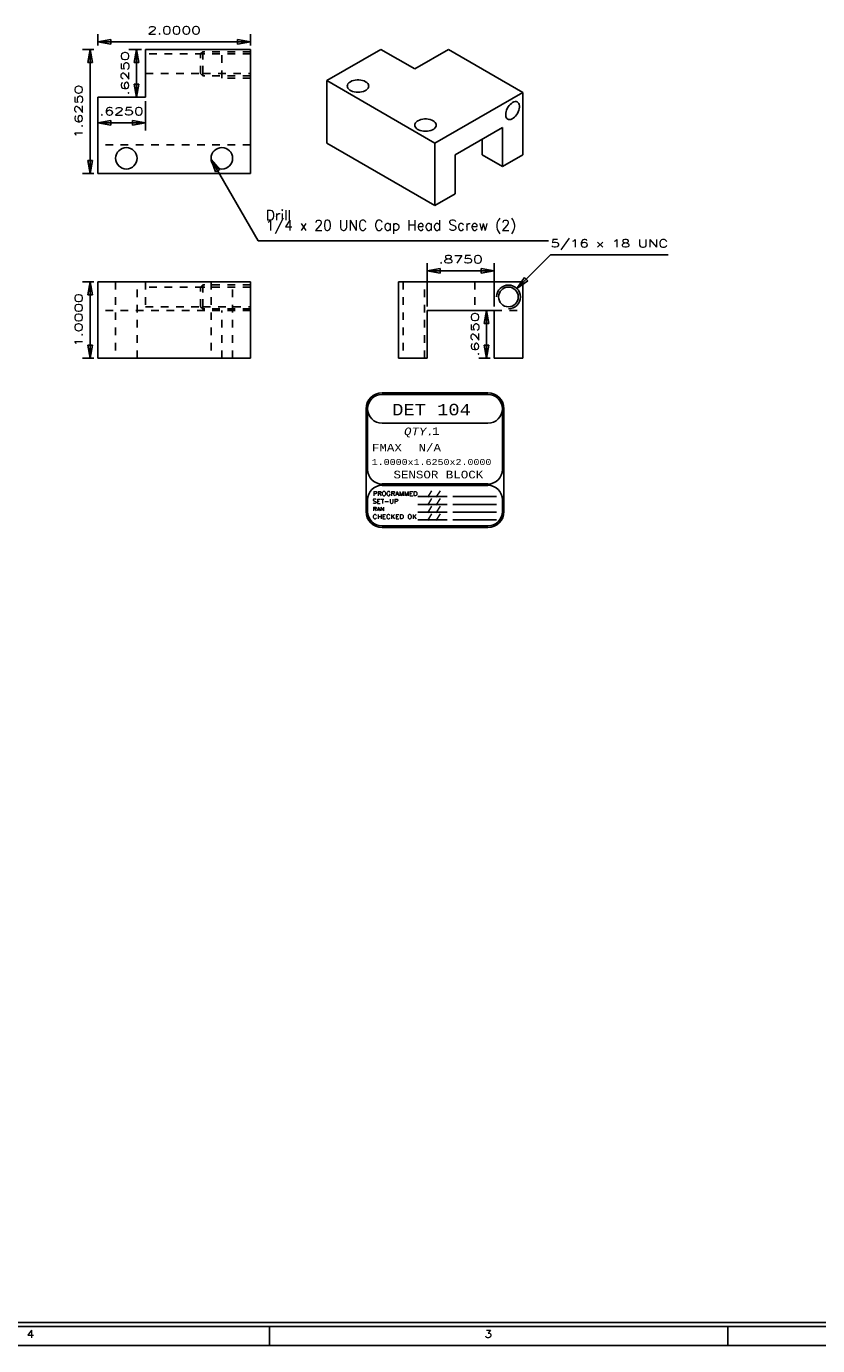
# Model space of a CAD drawing. Header units: inches. Extents: x 3 to 351, y 4 to 271.
# Tile 41 of 256: x 77 to 87, y 55 to 72. Entities that reach past the tile are written whole.
import ezdxf
from ezdxf.enums import TextEntityAlignment as Align

# ---------------------------------------------------------------- set-up
doc = ezdxf.new("R2010")
doc.units = ezdxf.units.IN
doc.header["$LTSCALE"] = 0.5
doc.header["$MEASUREMENT"] = 0
doc.linetypes.add('HIDDEN', pattern=[0.225, 0.15, -0.075])
for name, color, linetype in [('DSS', 7, 'Continuous'), ('MFB', 7, 'Continuous'), ('PLOTVIEW1', 7, 'Continuous')]:
    doc.layers.add(name, color=color, linetype=linetype)
doc.styles.add('VERO0-Simplex', font='simplex_.ttf')
doc.styles.add('VERO10-Courier New', font='couri.ttf')
doc.styles.add('VERO2-Courier New', font='cour.ttf')
doc.styles.add('VERO3-RomanS', font='romans__.ttf')
doc.styles.add('VERO5-RomanD', font='romand__.ttf')

# ---------------------------------------------------------------- blocks, each defined once
blk = doc.blocks.new('ArrowheadClosed')
at = {"color": 0}
for p, q in [((0, 0), (-1, 0.18)), ((-1, 0.18), (-1, -0.18)), ((-1, -0.18), (0, 0))]:
    blk.add_line(p, q, dxfattribs=at)

msp = doc.modelspace()

# ---------------------------------------------------------------- linework, layer by layer
at = {"layer": 'DSS', "color": 56, "linetype": 'Continuous'}
for p, q in [((77.504, 71.662), (77.504, 71.812)), ((77.504, 71.712), (79.504, 71.712)), ((79.504, 71.662), (79.504, 71.812)), ((77.454, 71.612), (77.304, 71.612)), ((77.404, 69.987), (77.404, 71.612)), ((77.454, 69.987), (77.304, 69.987)), ((77.454, 68.571), (77.304, 68.571)), ((77.404, 67.571), (77.404, 68.571)), ((77.454, 67.571), (77.304, 67.571))]:
    msp.add_line(p, q, dxfattribs=at)
at = {"layer": 'DSS', "color": 9, "linetype": 'Continuous'}
for p, q in [((79.504, 71.612), (78.129, 71.612)), ((78.129, 71.612), (78.129, 70.987)), ((79.504, 69.987), (79.504, 71.612)), ((81.211, 71.612), (80.504, 71.204)), ((81.653, 71.357), (81.211, 71.612)), ((82.095, 71.612), (81.653, 71.357)), ((83.067, 71.05), (82.095, 71.612)), ((80.504, 71.204), (81.918, 70.387)), ((80.504, 71.204), (80.504, 70.387)), ((80.77, 71.132), (80.772, 71.146)), ((80.772, 71.146), (80.778, 71.16)), ((80.778, 71.16), (80.789, 71.173)), ((80.789, 71.173), (80.803, 71.184)), ((80.803, 71.184), (80.811, 71.19)), ((80.811, 71.19), (80.83, 71.199)), ((80.83, 71.199), (80.851, 71.206)), ((80.851, 71.206), (80.874, 71.211)), ((80.874, 71.211), (80.898, 71.213)), ((80.898, 71.213), (80.923, 71.213)), ((80.923, 71.213), (80.947, 71.211)), ((80.947, 71.211), (80.97, 71.206)), ((80.97, 71.206), (80.991, 71.199)), ((80.991, 71.199), (81.01, 71.19)), ((81.01, 71.19), (81.026, 71.179)), ((81.026, 71.179), (81.038, 71.166)), ((81.038, 71.166), (81.046, 71.153)), ((81.046, 71.153), (81.05, 71.139)), ((81.05, 71.139), (81.051, 71.132)), ((77.504, 70.987), (77.504, 69.987)), ((78.129, 70.987), (77.504, 70.987)), ((80.772, 71.118), (80.77, 71.132)), ((80.778, 71.104), (80.772, 71.118)), ((80.789, 71.092), (80.778, 71.104)), ((80.803, 71.08), (80.789, 71.092)), ((80.82, 71.07), (80.803, 71.08)), ((80.84, 71.062), (80.82, 71.07)), ((80.862, 71.056), (80.84, 71.062)), ((80.886, 71.052), (80.862, 71.056)), ((80.91, 71.051), (80.886, 71.052)), ((80.935, 71.052), (80.91, 71.051)), ((80.958, 71.056), (80.935, 71.052)), ((80.981, 71.062), (80.958, 71.056)), ((81.001, 71.07), (80.981, 71.062)), ((81.018, 71.08), (81.001, 71.07)), ((81.032, 71.092), (81.018, 71.08)), ((81.042, 71.104), (81.032, 71.092)), ((81.049, 71.118), (81.042, 71.104)), ((81.051, 71.132), (81.049, 71.118)), ((81.918, 70.387), (83.067, 71.05)), ((83.067, 71.05), (83.067, 70.234)), ((82.845, 70.779), (82.849, 70.799)), ((82.849, 70.799), (82.856, 70.819)), ((82.856, 70.819), (82.865, 70.839)), ((82.865, 70.839), (82.876, 70.859)), ((82.876, 70.859), (82.889, 70.877)), ((82.889, 70.877), (82.903, 70.893)), ((82.903, 70.893), (82.919, 70.906)), ((82.919, 70.906), (82.934, 70.917)), ((82.934, 70.917), (82.95, 70.925)), ((82.95, 70.925), (82.966, 70.929)), ((82.966, 70.929), (82.98, 70.929)), ((82.98, 70.929), (82.993, 70.926)), ((82.993, 70.926), (82.999, 70.923)), ((82.999, 70.923), (83.009, 70.915)), ((83.009, 70.795), (82.999, 70.775)), ((83.009, 70.915), (83.017, 70.904)), ((83.017, 70.815), (83.009, 70.795)), ((83.017, 70.904), (83.022, 70.89)), ((83.022, 70.836), (83.017, 70.815)), ((83.022, 70.89), (83.025, 70.873)), ((83.025, 70.855), (83.022, 70.836)), ((83.025, 70.873), (83.025, 70.855)), ((81.654, 70.622), (81.656, 70.636)), ((81.656, 70.608), (81.654, 70.622)), ((81.656, 70.636), (81.662, 70.65)), ((81.662, 70.65), (81.672, 70.662)), ((81.672, 70.662), (81.686, 70.674)), ((81.686, 70.674), (81.695, 70.679)), ((81.695, 70.679), (81.714, 70.688)), ((81.714, 70.688), (81.735, 70.695)), ((81.735, 70.695), (81.758, 70.7)), ((81.758, 70.7), (81.782, 70.703)), ((81.782, 70.703), (81.806, 70.703)), ((81.806, 70.703), (81.831, 70.7)), ((81.831, 70.7), (81.854, 70.695)), ((81.854, 70.695), (81.875, 70.688)), ((81.875, 70.688), (81.894, 70.679)), ((81.894, 70.679), (81.909, 70.668)), ((81.909, 70.668), (81.922, 70.656)), ((81.922, 70.656), (81.93, 70.643)), ((81.93, 70.643), (81.934, 70.629)), ((81.935, 70.622), (81.933, 70.608)), ((81.934, 70.629), (81.935, 70.622)), ((82.844, 70.76), (82.845, 70.779)), ((82.844, 70.751), (82.844, 70.76)), ((82.847, 70.734), (82.844, 70.751)), ((82.852, 70.72), (82.847, 70.734)), ((82.86, 70.709), (82.852, 70.72)), ((82.87, 70.701), (82.86, 70.709)), ((82.882, 70.696), (82.87, 70.701)), ((82.896, 70.695), (82.882, 70.696)), ((82.911, 70.697), (82.896, 70.695)), ((82.927, 70.703), (82.911, 70.697)), ((82.942, 70.712), (82.927, 70.703)), ((82.958, 70.724), (82.942, 70.712)), ((82.973, 70.739), (82.958, 70.724)), ((82.987, 70.756), (82.973, 70.739)), ((82.999, 70.775), (82.987, 70.756)), ((81.662, 70.594), (81.656, 70.608)), ((81.672, 70.581), (81.662, 70.594)), ((81.686, 70.57), (81.672, 70.581)), ((81.704, 70.56), (81.686, 70.57)), ((81.724, 70.552), (81.704, 70.56)), ((81.746, 70.546), (81.724, 70.552)), ((81.77, 70.542), (81.746, 70.546)), ((81.794, 70.541), (81.77, 70.542)), ((81.819, 70.542), (81.794, 70.541)), ((81.842, 70.546), (81.819, 70.542)), ((81.865, 70.552), (81.842, 70.546)), ((81.885, 70.56), (81.865, 70.552)), ((81.902, 70.57), (81.885, 70.56)), ((81.916, 70.581), (81.902, 70.57)), ((81.926, 70.594), (81.916, 70.581)), ((81.933, 70.608), (81.926, 70.594)), ((82.183, 70.234), (82.802, 70.591)), ((82.802, 70.591), (82.802, 70.081)), ((81.918, 69.571), (80.504, 70.387)), ((81.918, 70.387), (81.918, 69.571)), ((82.537, 70.234), (82.537, 70.438)), ((82.183, 69.724), (82.183, 70.234)), ((82.802, 70.081), (82.537, 70.234)), ((83.067, 70.234), (82.802, 70.081)), ((77.504, 69.987), (79.504, 69.987)), ((82.183, 69.724), (81.918, 69.571)), ((77.504, 68.571), (79.504, 68.571)), ((77.504, 68.571), (77.504, 67.571)), ((79.504, 68.571), (79.504, 67.571)), ((81.442, 68.571), (83.067, 68.571)), ((81.442, 68.571), (81.442, 67.571)), ((83.067, 68.571), (83.067, 67.571)), ((81.817, 68.196), (82.692, 68.196)), ((81.817, 67.571), (81.817, 68.196)), ((82.692, 68.196), (82.692, 67.571)), ((79.504, 67.571), (77.504, 67.571)), ((81.817, 67.571), (81.442, 67.571)), ((83.067, 67.571), (82.692, 67.571))]:
    msp.add_line(p, q, dxfattribs=at)
at = {"layer": 'DSS', "color": 254, "linetype": 'HIDDEN'}
for p, q in [((78.879, 71.553), (78.129, 71.553)), ((78.851, 71.553), (78.879, 71.581)), ((78.851, 71.296), (78.851, 71.553)), ((79.504, 71.581), (78.879, 71.581)), ((78.879, 71.581), (78.879, 71.268)), ((78.879, 71.296), (78.879, 71.553)), ((79.504, 71.553), (78.879, 71.553)), ((79.129, 71.237), (79.129, 71.612)), ((78.129, 71.296), (78.879, 71.296)), ((78.851, 71.296), (78.879, 71.268)), ((78.879, 71.296), (79.504, 71.296)), ((79.504, 71.268), (78.879, 71.268)), ((79.504, 71.237), (79.129, 71.237)), ((79.504, 70.362), (77.504, 70.362)), ((77.738, 68.571), (77.738, 67.571)), ((78.019, 67.571), (78.019, 68.571)), ((78.129, 68.571), (78.129, 68.196)), ((78.988, 68.571), (78.988, 67.571)), ((79.269, 67.571), (79.269, 68.571)), ((81.501, 68.571), (81.501, 67.571)), ((81.783, 67.571), (81.783, 68.571)), ((82.442, 68.571), (82.442, 68.196)), ((78.879, 68.501), (78.129, 68.501)), ((78.851, 68.501), (78.879, 68.529)), ((78.851, 68.244), (78.851, 68.501)), ((79.504, 68.529), (78.879, 68.529)), ((78.879, 68.529), (78.879, 68.216)), ((78.879, 68.244), (78.879, 68.501)), ((79.504, 68.501), (78.879, 68.501)), ((78.129, 68.244), (78.879, 68.244)), ((78.851, 68.244), (78.879, 68.216)), ((78.879, 68.244), (79.504, 68.244)), ((79.504, 68.216), (78.879, 68.216)), ((79.504, 68.196), (77.504, 68.196)), ((79.129, 67.571), (79.129, 68.196)), ((82.692, 68.196), (83.067, 68.196))]:
    msp.add_line(p, q, dxfattribs=at)
at = {"layer": 'DSS', "color": 9, "linetype": 'Continuous', "extrusion": (0, 0, -1)}
for centre, radius in [((-77.879, 70.187), 0.141), ((-79.129, 70.187), 0.141), ((-82.88, 68.372), 0.129)]:
    msp.add_circle(centre, radius, dxfattribs=at)
at = {"layer": 'DSS', "color": 2, "linetype": 'Continuous'}
msp.add_arc((82.88, 68.372), 0.156, 270, 180, dxfattribs=at)
at = {"layer": 'MFB', "color": 56, "linetype": 'Continuous'}
for p, q in [((78.079, 71.612), (77.912, 71.612)), ((78.012, 70.987), (78.012, 71.612)), ((78.079, 70.987), (77.912, 70.987)), ((77.504, 70.937), (77.504, 70.553)), ((78.129, 70.937), (78.129, 70.553)), ((77.504, 70.653), (78.129, 70.653)), ((78.989, 70.171), (79.602, 69.109)), ((79.602, 69.109), (83.402, 69.109)), ((82.99, 68.483), (83.43, 68.923)), ((83.43, 68.923), (84.97, 68.923)), ((81.817, 68.246), (81.817, 68.815)), ((82.692, 68.246), (82.692, 68.815)), ((81.817, 68.715), (82.692, 68.715)), ((82.642, 68.196), (82.491, 68.196)), ((82.591, 67.571), (82.591, 68.196)), ((82.642, 67.571), (82.491, 67.571))]:
    msp.add_line(p, q, dxfattribs=at)
at = {"layer": 'PLOTVIEW1', "color": 7, "linetype": 'Continuous'}
for p, q in [((82.612, 67.118), (81.225, 67.118)), ((82.612, 67.097), (81.225, 67.097)), ((81.016, 66.909), (81.016, 65.564)), ((81.037, 66.909), (81.037, 66.112)), ((82.8, 66.112), (82.8, 66.909)), ((82.821, 65.564), (82.821, 66.909)), ((81.225, 66.722), (82.612, 66.722)), ((81.225, 65.925), (82.612, 65.925)), ((82.612, 65.906), (81.225, 65.906)), ((81.037, 65.719), (81.037, 65.564)), ((81.696, 65.76), (82.077, 65.76)), ((81.696, 65.658), (82.077, 65.658)), ((82.153, 65.76), (82.724, 65.76)), ((82.153, 65.658), (82.724, 65.658)), ((82.8, 65.564), (82.8, 65.719)), ((81.696, 65.557), (82.077, 65.557)), ((81.696, 65.456), (82.077, 65.456)), ((82.153, 65.557), (82.724, 65.557)), ((82.153, 65.456), (82.724, 65.456)), ((81.225, 65.377), (82.612, 65.377)), ((81.225, 65.356), (82.612, 65.356))]:
    msp.add_line(p, q, dxfattribs=at)
at = {"layer": 'PLOTVIEW1', "color": 97, "linetype": 'Continuous'}
for p, q in [((50.752, 54.948), (96.752, 54.948)), ((50.752, 54.898), (96.752, 54.898)), ((79.752, 54.898), (79.752, 54.648)), ((85.752, 54.898), (85.752, 54.648)), ((50.752, 54.648), (96.752, 54.648))]:
    msp.add_line(p, q, dxfattribs=at)
at = {"layer": 'PLOTVIEW1', "color": 7, "linetype": 'Continuous'}
for centre, radius, start, end in [((81.225, 66.909), 0.209, 90, 180), ((81.225, 66.909), 0.188, 90, 180), ((81.225, 66.909), 0.188, 90, 270), ((82.612, 66.909), 0.209, 0, 90), ((82.612, 66.909), 0.188, 0, 90), ((82.612, 66.909), 0.188, 270, 90), ((81.225, 66.112), 0.188, 180, 270), ((82.612, 66.112), 0.188, 270, 0), ((81.225, 65.719), 0.188, 90, 180), ((82.612, 65.719), 0.188, 0, 90), ((81.225, 65.564), 0.209, 180, 270), ((81.225, 65.564), 0.188, 180, 270), ((82.612, 65.564), 0.188, 270, 0), ((82.612, 65.564), 0.209, 270, 0)]:
    msp.add_arc(centre, radius, start, end, dxfattribs=at)

# ---------------------------------------------------------------- block references
at = {"layer": 'DSS', "color": 56, "linetype": 'Continuous', "extrusion": (0, 0, -1), "xscale": 0.170138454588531, "yscale": 0.170138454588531, "zscale": 0.170138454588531}
msp.add_blockref('ArrowheadClosed', (-77.504, 71.712), dxfattribs=at)
at = {"layer": 'DSS', "color": 56, "linetype": 'Continuous', "xscale": 0.170138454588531, "yscale": 0.170138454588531, "zscale": 0.170138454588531}
msp.add_blockref('ArrowheadClosed', (79.504, 71.712), dxfattribs=at)
at = {"layer": 'DSS', "color": 56, "linetype": 'Continuous', "xscale": 0.170138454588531, "yscale": 0.170138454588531, "zscale": 0.170138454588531, "rotation": 90}
for p in [(77.404, 71.612), (77.404, 68.571)]:
    msp.add_blockref('ArrowheadClosed', p, dxfattribs=at)
at = {"layer": 'DSS', "color": 56, "linetype": 'Continuous', "extrusion": (0, 0, -1), "xscale": 0.170138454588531, "yscale": 0.170138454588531, "zscale": 0.170138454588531, "rotation": 270}
for p in [(-77.404, 69.987), (-77.404, 67.571)]:
    msp.add_blockref('ArrowheadClosed', p, dxfattribs=at)
at = {"layer": 'MFB', "color": 56, "linetype": 'Continuous', "xscale": 0.170138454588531, "yscale": 0.170138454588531, "zscale": 0.170138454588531, "rotation": 90}
for p in [(78.012, 71.612), (82.591, 68.196)]:
    msp.add_blockref('ArrowheadClosed', p, dxfattribs=at)
at = {"layer": 'MFB', "color": 56, "linetype": 'Continuous', "extrusion": (0, 0, -1), "xscale": 0.170138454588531, "yscale": 0.170138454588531, "zscale": 0.170138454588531}
for p, rotation in [((-78.012, 70.987), 270), ((-78.989, 70.171), 59.99999999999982), ((-82.99, 68.483), 314.9999999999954), ((-82.591, 67.571), 270)]:
    msp.add_blockref('ArrowheadClosed', p, dxfattribs=dict(at, rotation=rotation))
for p in [(-77.504, 70.653), (-81.817, 68.715)]:
    msp.add_blockref('ArrowheadClosed', p, dxfattribs=at)
at = {"layer": 'MFB', "color": 56, "linetype": 'Continuous', "xscale": 0.170138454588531, "yscale": 0.170138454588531, "zscale": 0.170138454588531}
for p in [(78.129, 70.653), (82.692, 68.715)]:
    msp.add_blockref('ArrowheadClosed', p, dxfattribs=at)

# ---------------------------------------------------------------- texts
at = {"layer": 'DSS', "color": 230, "linetype": 'Continuous', "style": 'VERO0-Simplex', "width": 1.358929}
msp.add_text('2.0000', height=0.1, dxfattribs=at).set_placement((78.154, 71.812), (78.854, 71.812), align=Align.FIT)
at = {"layer": 'DSS', "color": 230, "linetype": 'Continuous', "style": 'VERO0-Simplex', "width": 1.410379}
for s, p, p2 in [('1.6250', (77.304, 70.449), (77.304, 71.149)), ('1.0000', (77.304, 67.721), (77.304, 68.421))]:
    msp.add_text(s, height=0.1, rotation=90, dxfattribs=at).set_placement(p, p2, align=Align.FIT)
at = {"layer": 'MFB', "color": 7, "linetype": 'Continuous', "style": 'VERO0-Simplex', "width": 1.376302}
for p, p2 in [((77.912, 71.009), (77.912, 71.589)), ((82.491, 67.593), (82.491, 68.173))]:
    msp.add_text('.6250', height=0.1, rotation=90, dxfattribs=at).set_placement(p, p2, align=Align.FIT)
at = {"layer": 'MFB', "color": 7, "linetype": 'Continuous', "style": 'VERO0-Simplex'}
for s, width, p, p2 in [('.6250', 1.376302, (77.526, 70.753), (78.106, 70.753)), ('5/16 x 18 UNC', 1.278782, (83.43, 69.023), (84.97, 69.023)), ('.8750', 1.376302, (81.965, 68.815), (82.545, 68.815))]:
    msp.add_text(s, height=0.1, dxfattribs=dict(at, width=width)).set_placement(p, p2, align=Align.FIT)
at = {"layer": 'MFB', "color": 7, "linetype": 'Continuous', "insert": (79.702, 69.509), "char_height": 0.13375, "attachment_point": 1, "line_spacing_factor": 0.5875, "style": 'VERO0-Simplex'}
msp.add_mtext('Drill\\P1/4 x 20 UNC Cap Head Screw (2)', dxfattribs=at)
at = {"layer": 'PLOTVIEW1', "color": 7, "linetype": 'Continuous'}
for s, height, style, width, p, p2 in [('DET 104', 0.15, 'VERO2-Courier New', 0.932229, (81.359, 66.823), (82.387, 66.823)), ('QTY.', 0.1, 'VERO10-Courier New', 0.932229, (81.513, 66.563), (81.904, 66.563)), ('1', 0.1, 'VERO2-Courier New', 0.932229, (81.88, 66.567), (81.978, 66.567)), ('FMAX', 0.1, 'VERO2-Courier New', 0.932229, (81.093, 66.35), (81.485, 66.35)), ('N/A', 0.1, 'VERO2-Courier New', 0.932229, (81.703, 66.35), (81.997, 66.35)), ('1.0000x1.6250x2.0000', 0.08, 'VERO2-Courier New', 0.932229, (81.09, 66.172), (82.657, 66.172)), ('SENSOR BLOCK', 0.1, 'VERO2-Courier New', 0.932229, (81.375, 65.998), (82.55, 65.998)), ('PROGRAMMED', 0.0575, 'VERO3-RomanS', 0.998853, (81.105, 65.77), (81.69, 65.77)), ('/ /', 0.0563, 'VERO3-RomanS', 0.998835, (81.814, 65.769), (81.99, 65.769)), ('SET-UP', 0.0565, 'VERO3-RomanS', 0.999446, (81.102, 65.67), (81.439, 65.67)), ('RAN', 0.0516, 'VERO3-RomanS', 0.998942, (81.105, 65.571), (81.256, 65.571)), ('/ /', 0.0563, 'VERO3-RomanS', 0.998835, (81.814, 65.668), (81.99, 65.668)), ('/ /', 0.0563, 'VERO3-RomanS', 0.998835, (81.814, 65.567), (81.99, 65.567)), ('CHECKED OK', 0.0548, 'VERO3-RomanS', 0.99943, (81.102, 65.469), (81.679, 65.469)), ('/ /', 0.0563, 'VERO3-RomanS', 0.998835, (81.814, 65.465), (81.99, 65.465))]:
    msp.add_text(s, height=height, dxfattribs=dict(at, style=style, width=width)).set_placement(p, p2, align=Align.FIT)
at = {"layer": 'PLOTVIEW1', "color": 56, "linetype": 'Continuous', "style": 'VERO5-RomanD', "width": 1.000527}
for s, p, p2 in [('4', (76.577, 54.75), (76.671, 54.75)), ('3', (82.568, 54.75), (82.662, 54.75))]:
    msp.add_text(s, height=0.1, dxfattribs=at).set_placement(p, p2, align=Align.FIT)

doc.saveas('drawing.dxf')
